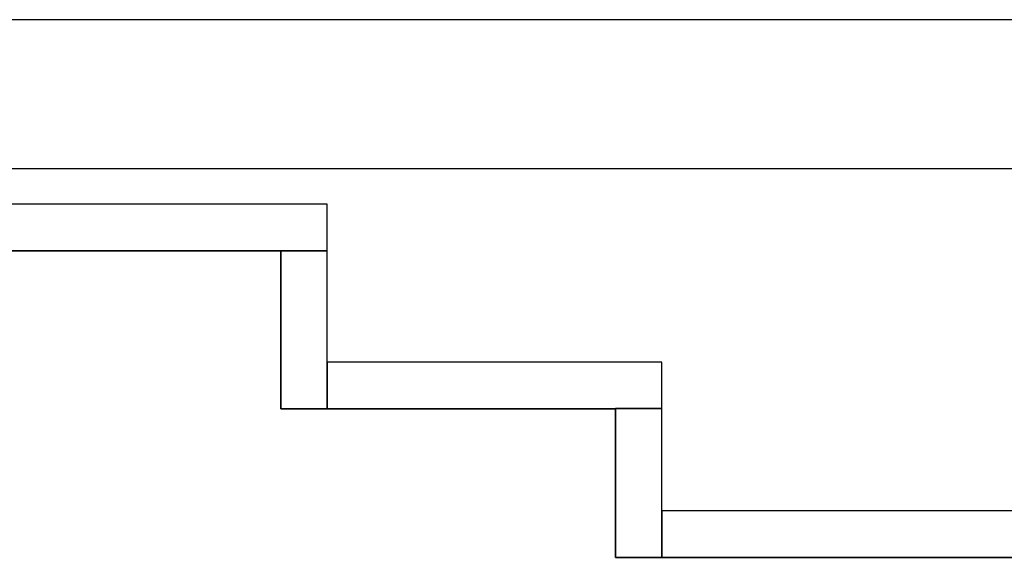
# Model space of a CAD drawing. Header units: metres. Extents: x 397.7 to 427.5, y 12.7 to 28.4.
# Tile 39 of 57: x 405.356 to 406.415, y 27.649 to 28.228. Entities that reach past the tile are written whole.
import ezdxf

# ---------------------------------------------------------------- set-up
doc = ezdxf.new("R2010")
doc.units = ezdxf.units.M
doc.layers.add('01_SUELOS', color=7, linetype='Continuous', lineweight=25, true_color=0x007f00)
doc.layers.add('A-WALL-____-MCUT', color=7, linetype='Continuous', lineweight=25)
doc.layers.add('A-WALL-____-OTLN', color=7, linetype='Continuous', lineweight=25)

# ---------------------------------------------------------------- blocks, each defined once
blk = doc.blocks.new('Family - Evans P4-154200-07_ELEC_P4')
at = {"layer": 'A-WALL-____-MCUT', "color": 253, "true_color": 0xaaaaaa}
for p, q in [((0.16, 0.05), (0, 0.05)), ((0, 0.05), (0, 0)), ((0.16, 0), (0.16, 0.05)), ((0, 0), (0.16, 0))]:
    blk.add_line(p, q, dxfattribs=at)
at = {"layer": 'A-WALL-____-OTLN', "color": 253, "true_color": 0xaaaaaa}
for p, q in [((0.16, 0.05), (0, 0.05)), ((0, 0.05), (0, 0)), ((0.16, 0), (0.16, 0.05)), ((0, 0), (0.16, 0))]:
    blk.add_line(p, q, dxfattribs=at)
at = {"layer": 'A-WALL-____-OTLN', "color": 253, "lineweight": 18, "true_color": 0xaaaaaa}
blk.add_line((0, 0), (0.16, 0), dxfattribs=at)
blk = doc.blocks.new('Family - Evans P4-154213-07_ELEC_P4')
at = {"layer": 'A-WALL-____-MCUT', "color": 253, "true_color": 0xaaaaaa}
for p, q in [((1.25, 0.05), (0, 0.05)), ((0, 0.05), (0, 0)), ((1.25, 0), (1.25, 0.05)), ((0, 0), (1.25, 0))]:
    blk.add_line(p, q, dxfattribs=at)
at = {"layer": 'A-WALL-____-OTLN', "color": 253, "true_color": 0xaaaaaa}
for p, q in [((1.25, 0.05), (0, 0.05)), ((0, 0.05), (0, 0)), ((1.25, 0), (1.25, 0.05)), ((0, 0), (1.25, 0))]:
    blk.add_line(p, q, dxfattribs=at)
at = {"layer": 'A-WALL-____-OTLN', "color": 253, "lineweight": 18, "true_color": 0xaaaaaa}
blk.add_line((0, 0), (1.25, 0), dxfattribs=at)
blk = doc.blocks.new('Family - Evans P4-154228-07_ELEC_P4')
at = {"layer": 'A-WALL-____-MCUT', "color": 253, "true_color": 0xaaaaaa}
for p, q in [((25.5877, 0.16), (0.0332, 0.16)), ((0, 0), (25.556, 0))]:
    blk.add_line(p, q, dxfattribs=at)
at = {"layer": 'A-WALL-____-OTLN', "color": 253, "true_color": 0xaaaaaa}
for p, q in [((25.5877, 0.16), (0.0332, 0.16)), ((0, 0), (25.556, 0))]:
    blk.add_line(p, q, dxfattribs=at)
at = {"layer": 'A-WALL-____-OTLN', "color": 253, "lineweight": 18, "true_color": 0xaaaaaa}
blk.add_line((0, 0), (25.556, 0), dxfattribs=at)
blk = doc.blocks.new('Family - Evans P4-154270-07_ELEC_P4')
at = {"layer": 'A-WALL-____-MCUT', "color": 253, "true_color": 0xaaaaaa}
for p, q in [((0.36, 0.05), (0, 0.05)), ((0, 0.05), (0, 0)), ((0.36, 0), (0.36, 0.05)), ((0, 0), (0.36, 0))]:
    blk.add_line(p, q, dxfattribs=at)
at = {"layer": 'A-WALL-____-OTLN', "color": 253, "true_color": 0xaaaaaa}
for p, q in [((0.36, 0.05), (0, 0.05)), ((0, 0.05), (0, 0)), ((0.36, 0), (0.36, 0.05)), ((0, 0), (0.36, 0))]:
    blk.add_line(p, q, dxfattribs=at)
at = {"layer": 'A-WALL-____-OTLN', "color": 253, "lineweight": 18, "true_color": 0xaaaaaa}
blk.add_line((0, 0), (0.36, 0), dxfattribs=at)
blk = doc.blocks.new('Family - Evans P4-154422-07_ELEC_P4')
at = {"layer": 'A-WALL-____-MCUT', "color": 253, "true_color": 0xaaaaaa}
for p, q in [((0.17, 0.05), (0, 0.05)), ((0, 0.05), (0, 0)), ((0.17, 0), (0.17, 0.05)), ((0, 0), (0.17, 0))]:
    blk.add_line(p, q, dxfattribs=at)
at = {"layer": 'A-WALL-____-OTLN', "color": 253, "true_color": 0xaaaaaa}
for p, q in [((0.17, 0.05), (0, 0.05)), ((0, 0.05), (0, 0)), ((0.17, 0), (0.17, 0.05)), ((0, 0), (0.17, 0))]:
    blk.add_line(p, q, dxfattribs=at)
at = {"layer": 'A-WALL-____-OTLN', "color": 253, "lineweight": 18, "true_color": 0xaaaaaa}
blk.add_line((0, 0), (0.17, 0), dxfattribs=at)
blk = doc.blocks.new('Family - Evans P4-154428-07_ELEC_P4')
at = {"layer": 'A-WALL-____-MCUT', "color": 253, "true_color": 0xaaaaaa}
for p, q in [((2.84, 0.05), (0, 0.05)), ((0, 0.05), (0, 0)), ((0, 0), (2.84, 0))]:
    blk.add_line(p, q, dxfattribs=at)
at = {"layer": 'A-WALL-____-OTLN', "color": 253, "true_color": 0xaaaaaa}
for p, q in [((2.84, 0.05), (0, 0.05)), ((0, 0.05), (0, 0)), ((0, 0), (2.84, 0))]:
    blk.add_line(p, q, dxfattribs=at)
at = {"layer": 'A-WALL-____-OTLN', "color": 253, "lineweight": 18, "true_color": 0xaaaaaa}
blk.add_line((-0.0481, 0), (2.8431, 0), dxfattribs=at)
blk = doc.blocks.new('Family - LONDR55-XX_ZZ-ARQ-CAA-M3D-Londres55-154484-07_ELEC_P4')
at = {"layer": '01_SUELOS', "color": 9, "true_color": 0xaad4aa}
for p, q in [((7.3418, 14.8688), (6.0418, 14.8688)), ((6.0418, 14.8688), (7.3418, 14.8688)), ((7.3418, 14.6988), (7.3418, 14.8688)), ((7.3418, 14.8688), (7.3418, 14.6988)), ((7.7018, 14.6988), (7.3418, 14.6988)), ((7.3418, 14.6988), (7.7018, 14.6988)), ((7.7018, 14.5388), (7.7018, 14.6988)), ((7.7018, 14.6988), (7.7018, 14.5388)), ((10.6918, 14.5388), (7.7018, 14.5388)), ((7.7018, 14.5388), (10.6918, 14.5388))]:
    blk.add_line(p, q, dxfattribs=at)
blk = doc.blocks.new('LONDR55-XX_ZZ-ARQ-CAA-M3D-Londres55_ifc-1-07_ELEC_P4')
at = {"layer": '01_SUELOS', "color": 253, "lineweight": 18, "true_color": 0xaaaaaa}
blk.add_blockref('Family - LONDR55-XX_ZZ-ARQ-CAA-M3D-Londres55-154484-07_ELEC_P4', (398.2952, 13.1106), dxfattribs=at)
at = {"layer": 'A-WALL-____-OTLN', "color": 253, "lineweight": 18, "true_color": 0xaaaaaa}
for name, p, rotation in [('Family - Evans P4-154228-07_ELEC_P4', (426.8464, 28.2282), 180), ('Family - Evans P4-154422-07_ELEC_P4', (405.637, 27.9795), 270), ('Family - Evans P4-154200-07_ELEC_P4', (405.997, 27.8095), 270)]:
    blk.add_blockref(name, p, dxfattribs=dict(at, rotation=rotation))
for name, p in [('Family - Evans P4-154213-07_ELEC_P4', (404.437, 27.9795)), ('Family - Evans P4-154270-07_ELEC_P4', (405.687, 27.8095)), ('Family - Evans P4-154428-07_ELEC_P4', (406.047, 27.6495))]:
    blk.add_blockref(name, p, dxfattribs=at)

msp = doc.modelspace()

# ---------------------------------------------------------------- block references
at = {"lineweight": 5}
msp.add_blockref('LONDR55-XX_ZZ-ARQ-CAA-M3D-Londres55_ifc-1-07_ELEC_P4', (0, 0), dxfattribs=at)

doc.saveas('drawing.dxf')
